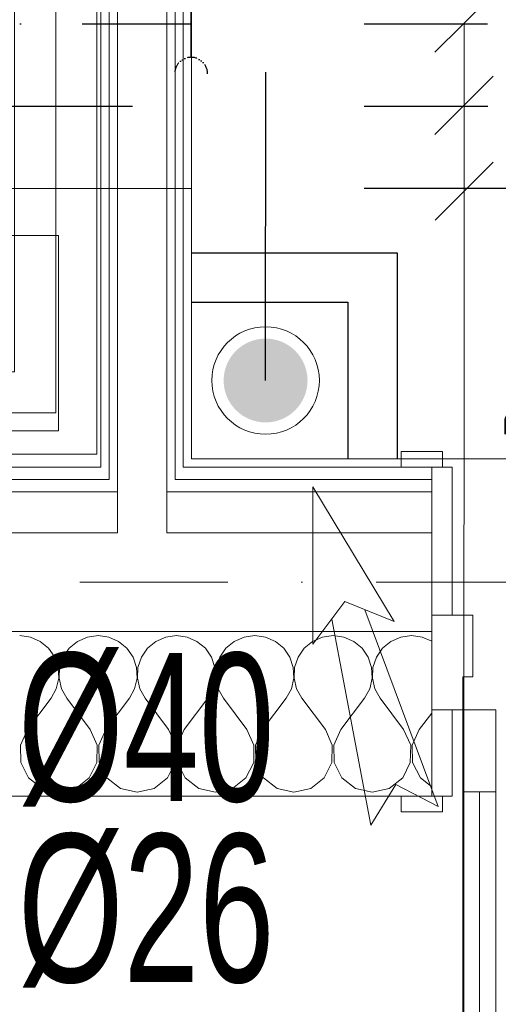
# Model space of a CAD drawing. Header units: centimetres. Extents: x -9388 to 91680, y -1419244 to 50347.
# Tile 106 of 183: x 45915 to 46497, y -711054 to -709856. Entities that reach past the tile are written whole.
import ezdxf
from ezdxf.enums import TextEntityAlignment as Align

# ---------------------------------------------------------------- set-up
doc = ezdxf.new("R2010")
doc.units = ezdxf.units.CM
for name, pattern in [('ACAD_ISO14W100', [24, 12, -3, 0, -3, 0, -3, 0, -3]), ('CENTER', [2, 1.25, -0.25, 0.25, -0.25]), ('ISO14W100', [25.5, 12, -3, 0.5, -3, 0.5, -3, 0.5, -3]), ('KOPISTO BUDYNEK C 09.10.12-PW_WODA$0$DASHDOT', [1, 0.5, -0.25, 0, -0.25]), ('KOPISTO BUDYNEK C 09.10.12-PW_WODA$0$DIVIDE', [1.25, 0.5, -0.25, 0, -0.25, 0, -0.25]), ('Kropki i Kreski', [360, 180, -90, 0, -90]), ('PHANTOM', [2.5, 1.25, -0.25, 0.25, -0.25, 0.25, -0.25])]:
    doc.linetypes.add(name, pattern=pattern)
for name, color, linetype in [('! Strefy Powierzchnie', 7, 'Continuous'), ('Drzwi ArchiCAD', 7, 'Continuous'), ('Osie', 7, 'Continuous')]:
    doc.layers.add(name, color=color, linetype=linetype)
for name, color, linetype, lineweight in [('Drzwi ArchiCAD_Nr_pióra__1', 7, 'Continuous', 13), ('Drzwi ArchiCAD_Nr_pióra__23', 7, 'Continuous', 15), ('Drzwi ArchiCAD_Nr_pióra__3', 7, 'Continuous', 13), ('Drzwi ArchiCAD_Nr_pióra__41', 7, 'Continuous', 15), ('Metryczki pomieszczeń ArchiCADa_Nr_pióra__6', 7, 'Continuous', 13), ('Osie_Nr_pióra__1', 7, 'Continuous', 13), ('Osie_Nr_pióra__4', 7, 'Continuous', 13), ('Q_ks_opis_pion', 3, 'Continuous', 13), ('Q_opisy_średnice_woda', 3, 'Continuous', 9), ('Q_podkład', 8, 'Continuous', 9), ('Q_strzałki', 3, 'Continuous', 13), ('Q_w_armatura', 71, 'Continuous', 13), ('Ściany wewnętrzne_Nr_pióra__1', 7, 'Continuous', 13), ('Ściany wewnętrzne_Nr_pióra__41', 7, 'Continuous', 15), ('Ściany zewnętrzne_Nr_pióra__1', 7, 'Continuous', 13), ('Ściany zewnętrzne_Nr_pióra__174', 7, 'Continuous', 5), ('Ściany zewnętrzne_Nr_pióra__41', 7, 'Continuous', 15)]:
    doc.layers.add(name, color=color, linetype=linetype, lineweight=lineweight)
for name, color, linetype, lineweight, true_color in [('Q_cw_podejścia', 7, 'ACAD_ISO14W100', 30, 0xfe00ff), ('Q_Działka cyrkulacyjna', 7, 'ISO14W100', 30, 0xffc000), ('Q_Działka wody ciepłej', 6, 'KOPISTO BUDYNEK C 09.10.12-PW_WODA$0$DIVIDE', 30, 0xff00ff), ('Q_Działka wody zimnej', 4, 'KOPISTO BUDYNEK C 09.10.12-PW_WODA$0$DASHDOT', 30, 0x00ffff), ('Q_kd', 7, 'PHANTOM', 30, 0x01ff01), ('Q_kd_pion', 7, 'CENTER', 35, 0x34cc00)]:
    doc.layers.add(name, color=color, linetype=linetype, lineweight=lineweight, true_color=true_color)
doc.styles.add('Arial Narrow_____', font='ARIALN.TTF', dxfattribs={"width": 0.8})
doc.styles.add('GENERATED_STYLE_1', font='calibri.ttf')
doc.styles.add('GENERATED_STYLE_2', font='arial.ttf')
doc.styles.add('GENERATED_STYLE_3', font='calibri.ttf')
doc.styles.add('Q_txt_1-100', font='ARIALN.TTF', dxfattribs={"width": 0.9})

# ---------------------------------------------------------------- blocks, each defined once
blk = doc.blocks.new('KOMORA MROŹNICZA_08_4', base_point=(43538.6, -711426.6))
at = {"layer": 'Metryczki pomieszczeń ArchiCADa_Nr_pióra__6', "linetype": 'Continuous'}
for p, q in [((43081, -711332.6), (43098.4, -711247.7)), ((43098.4, -711247.7), (44013.6, -711435.7)), ((43063.5, -711417.5), (43081, -711332.6)), ((43996.2, -711520.6), (43081, -711332.6)), ((43081, -711332.6), (43996.2, -711520.6)), ((43978.7, -711605.5), (43063.5, -711417.5)), ((44013.6, -711435.7), (43996.2, -711520.6)), ((43996.2, -711520.6), (43978.7, -711605.5))]:
    blk.add_line(p, q, dxfattribs=at)
at = {"layer": 'Metryczki pomieszczeń ArchiCADa_Nr_pióra__6'}
for tag, height, style, p in [('ROOM_NAME', 65, 'GENERATED_STYLE_1', (43147.4, -711257.4)), ('ROOM_AREA', 65, 'GENERATED_STYLE_2', (43129.9, -711350)), ('DUMMY_385', 65, 'GENERATED_STYLE_2', (43342.2, -711395.3)), ('DUMMY_386', 43.3, 'GENERATED_STYLE_2', (43427.1, -711408.6))]:
    blk.add_attdef(tag, text='', height=height, rotation=348.3916, dxfattribs=dict(at, style=style)).set_placement(p, align=Align.TOP_LEFT)
blk = doc.blocks.new('Standardowy znacznik siatki')
at = {"layer": 'Osie_Nr_pióra__4', "linetype": 'Kropki i Kreski'}
blk.add_line((1000, 0), (17990.8, 0), dxfattribs=at)
at = {"layer": 'Osie_Nr_pióra__1', "style": 'GENERATED_STYLE_3'}
for tag, p in [('AC_MarkerText_1_0', (-125, 4.9)), ('AC_MarkerText_1_1', (19115.8, 4.9))]:
    blk.add_attdef(tag, text='', height=100, rotation=360, dxfattribs=at).set_placement(p, align=Align.MIDDLE_CENTER)
blk = doc.blocks.new('Drzwi 19_2')
at = {"layer": 'Drzwi ArchiCAD_Nr_pióra__1', "color": 8, "linetype": 'Continuous'}
for p, q in [((528, -265), (528, -215)), ((528, -280), (528, -265)), ((528, -295), (528, -280)), ((528, -295), (565, -295))]:
    blk.add_line(p, q, dxfattribs=at)
at = {"layer": 'Drzwi ArchiCAD_Nr_pióra__23', "color": 8, "linetype": 'Continuous'}
for p, q in [((528, 0), (490, 0)), ((490, 0), (490, -40)), ((528, -115), (528, 0)), ((490, -40), (478, -40)), ((478, -40), (478, -115)), ((478, -115), (528, -115))]:
    blk.add_line(p, q, dxfattribs=at)
at = {"layer": 'Drzwi ArchiCAD_Nr_pióra__3', "color": 8, "linetype": 'Continuous'}
for p, q in [((450, 100), (450, 880)), ((470, 100), (470, 880)), ((470, 880), (470, 100)), ((470, 880), (470, 100)), ((490, 880), (490, 100)), ((565, 124), (515, 124)), ((515, 124), (515, 105)), ((565, 105), (565, 124)), ((470, 100), (450, 100)), ((450, 0), (450, 100)), ((450, 100), (490, 100)), ((490, 100), (470, 100)), ((490, 100), (490, 0)), ((528, 105), (503, 105)), ((503, 105), (503, 0)), ((515, 105), (565, 105)), ((528, 0), (528, 105)), ((490, 0), (450, 0)), ((503, 0), (528, 0)), ((528, -115), (503, -115)), ((503, -115), (503, -295)), ((528, -295), (528, -115)), ((503, -295), (528, -295)), ((565, -295), (515, -295)), ((515, -295), (515, -314)), ((565, -314), (565, -295)), ((515, -314), (565, -314))]:
    blk.add_line(p, q, dxfattribs=at)
blk.add_arc((490, 0), 980, 90, 180, dxfattribs=at)
at = {"layer": 'Drzwi ArchiCAD_Nr_pióra__41', "color": 8, "linetype": 'Continuous'}
for p, q in [((528, 0), (528, 105)), ((528, 105), (565, 105)), ((528, -95), (528, 0)), ((528, -115), (528, -95)), ((528, -215), (528, -115))]:
    blk.add_line(p, q, dxfattribs=at)
blk = doc.blocks.new('PAB.01_RZUT PRZYZIEMIA')
at = {"layer": '! Strefy Powierzchnie', "color": 8, "linetype": 'Continuous', "lineweight": 0, "flags": 128}
blk.add_lwpolyline([(46124, -708777.6), (46124, -710390.3), (48024, -710390.3), (48024, -708777.6)], close=True, dxfattribs=at)
at = {"layer": 'Ściany wewnętrzne_Nr_pióra__1', "color": 8, "linetype": 'Continuous'}
for p, q in [((46024, -708767.6), (46024, -710400.3)), ((46104, -710400.3), (46104, -708767.6))]:
    blk.add_line(p, q, dxfattribs=at)
at = {"layer": 'Ściany wewnętrzne_Nr_pióra__1', "color": 8, "linetype": 'Continuous', "flags": 128}
for points in [[(46014, -708767.6), (46014, -710400.3)], [(46114, -710400.3), (46114, -708767.6)]]:
    blk.add_lwpolyline(points, dxfattribs=at)
for points in [[(44859, -709098.8), (44859, -708834.3), (45959, -708834.3), (45959, -710334.3), (44859, -710334.3), (44859, -709798.8), (44809, -709798.8), (44809, -710384.3), (46009, -710384.3), (46009, -708784.3), (44809, -708784.3), (44809, -708884.3), (44809, -709098.8)], [(44859, -709098.8), (44909, -709098.8), (44909, -708884.3), (45909, -708884.3), (45909, -710284.3), (44909, -710284.3), (44909, -709798.8), (44859, -709798.8), (44859, -710334.3), (45959, -710334.3), (45959, -708834.3), (44859, -708834.3)]]:
    blk.add_lwpolyline(points, close=True, dxfattribs=at)
at = {"layer": 'Ściany wewnętrzne_Nr_pióra__41', "color": 8, "linetype": 'Continuous'}
for p, q in [((46034, -708767.6), (46034, -710400.3)), ((46094, -710400.3), (46094, -708767.6))]:
    blk.add_line(p, q, dxfattribs=at)
at = {"layer": 'Ściany zewnętrzne_Nr_pióra__1', "color": 8, "linetype": 'Continuous'}
for p, q in [((46024, -710400.3), (46024, -710415.3)), ((46104, -710415.3), (46104, -710400.3)), ((46416, -710400.3), (46379, -710400.3)), ((46416, -710400.3), (46416, -710415.3)), ((46416, -710400.3), (46416, -710415.3)), ((46416, -710415.3), (46416, -710430.3)), ((46416, -710415.3), (46416, -710430.3)), ((46416, -710430.3), (46416, -710480.3)), ((46416, -710430.3), (46416, -710480.3))]:
    blk.add_line(p, q, dxfattribs=at)
at = {"layer": 'Ściany zewnętrzne_Nr_pióra__1', "color": 8, "linetype": 'Continuous', "flags": 128}
for points in [[(46014, -710400.3), (43279, -710400.3)], [(46416, -710400.3), (46114, -710400.3)]]:
    blk.add_lwpolyline(points, dxfattribs=at)
at = {"layer": 'Ściany zewnętrzne_Nr_pióra__174', "color": 8, "linetype": 'Continuous'}
for p, q in [((45928.2, -710606.9), (45915.2, -710605)), ((46010.5, -710605), (45997.5, -710606.9)), ((46023.5, -710606.9), (46010.5, -710605)), ((46105.7, -710605), (46092.7, -710606.9)), ((46118.7, -710606.9), (46105.7, -710605)), ((46200.9, -710605), (46187.9, -710606.9)), ((46214, -710606.9), (46200.9, -710605)), ((46296.2, -710605), (46283.2, -710606.9)), ((46309.2, -710606.9), (46296.2, -710605)), ((46391.4, -710605), (46378.4, -710606.9)), ((46404.4, -710606.9), (46391.4, -710605)), ((45940.3, -710612.2), (45928.2, -710606.9)), ((45950.4, -710620.5), (45940.3, -710612.2)), ((45985.4, -710612.2), (45975.3, -710620.5)), ((45997.5, -710606.9), (45985.4, -710612.2)), ((46035.5, -710612.2), (46023.5, -710606.9)), ((46045.6, -710620.5), (46035.5, -710612.2)), ((46080.7, -710612.2), (46070.6, -710620.5)), ((46092.7, -710606.9), (46080.7, -710612.2)), ((46130.7, -710612.2), (46118.7, -710606.9)), ((46140.9, -710620.5), (46130.7, -710612.2)), ((46175.9, -710612.2), (46165.8, -710620.5)), ((46187.9, -710606.9), (46175.9, -710612.2)), ((46226, -710612.2), (46214, -710606.9)), ((46236.1, -710620.5), (46226, -710612.2)), ((46271.2, -710612.2), (46261, -710620.5)), ((46283.2, -710606.9), (46271.2, -710612.2)), ((46321.2, -710612.2), (46309.2, -710606.9)), ((46331.3, -710620.5), (46321.2, -710612.2)), ((46366.4, -710612.2), (46356.3, -710620.5)), ((46378.4, -710606.9), (46366.4, -710612.2)), ((46416, -710611.9), (46404.4, -710606.9)), ((45957.8, -710631.4), (45950.4, -710620.5)), ((45975.3, -710620.5), (45967.9, -710631.4)), ((46053.1, -710631.4), (46045.6, -710620.5)), ((46070.6, -710620.5), (46063.1, -710631.4)), ((46148.3, -710631.4), (46140.9, -710620.5)), ((46165.8, -710620.5), (46158.4, -710631.4)), ((46243.5, -710631.4), (46236.1, -710620.5)), ((46261, -710620.5), (46253.6, -710631.4)), ((46338.8, -710631.4), (46331.3, -710620.5)), ((46356.3, -710620.5), (46348.8, -710631.4)), ((45962, -710643.8), (45957.8, -710631.4)), ((45967.9, -710631.4), (45963.7, -710643.8)), ((46057.3, -710643.8), (46053.1, -710631.4)), ((46063.1, -710631.4), (46058.9, -710643.8)), ((46152.5, -710643.8), (46148.3, -710631.4)), ((46158.4, -710631.4), (46154.2, -710643.8)), ((46247.7, -710643.8), (46243.5, -710631.4)), ((46253.6, -710631.4), (46249.4, -710643.8)), ((46343, -710643.8), (46338.8, -710631.4)), ((46348.8, -710631.4), (46344.6, -710643.8)), ((45962.7, -710656.9), (45962, -710643.8)), ((45963.7, -710643.8), (45963, -710656.9)), ((46057.9, -710656.9), (46057.3, -710643.8)), ((46058.9, -710643.8), (46058.3, -710656.9)), ((46153.1, -710656.9), (46152.5, -710643.8)), ((46154.2, -710643.8), (46153.5, -710656.9)), ((46248.4, -710656.9), (46247.7, -710643.8)), ((46249.4, -710643.8), (46248.8, -710656.9)), ((46343.6, -710656.9), (46343, -710643.8)), ((46344.6, -710643.8), (46344, -710656.9)), ((45959.7, -710669.7), (45962.7, -710656.9)), ((45963, -710656.9), (45966, -710669.7)), ((46054.9, -710669.7), (46057.9, -710656.9)), ((46058.3, -710656.9), (46061.3, -710669.7)), ((46150.2, -710669.7), (46153.1, -710656.9)), ((46153.5, -710656.9), (46156.5, -710669.7)), ((46245.4, -710669.7), (46248.4, -710656.9)), ((46248.8, -710656.9), (46251.7, -710669.7)), ((46340.6, -710669.7), (46343.6, -710656.9)), ((46344, -710656.9), (46347, -710669.7)), ((45953.3, -710681.2), (45959.7, -710669.7)), ((45966, -710669.7), (45972.4, -710681.2)), ((46048.6, -710681.2), (46054.9, -710669.7)), ((46061.3, -710669.7), (46067.6, -710681.2)), ((46143.8, -710681.2), (46150.2, -710669.7)), ((46156.5, -710669.7), (46162.9, -710681.2)), ((46239, -710681.2), (46245.4, -710669.7)), ((46251.7, -710669.7), (46258.1, -710681.2)), ((46334.3, -710681.2), (46340.6, -710669.7)), ((46347, -710669.7), (46353.3, -710681.2)), ((45924.8, -710719.3), (45953.3, -710681.2)), ((46000.9, -710719.3), (45972.4, -710681.2)), ((46020, -710719.3), (46048.6, -710681.2)), ((46096.2, -710719.3), (46067.6, -710681.2)), ((46115.2, -710719.3), (46143.8, -710681.2)), ((46191.4, -710719.3), (46162.9, -710681.2)), ((46210.5, -710719.3), (46239, -710681.2)), ((46286.7, -710719.3), (46258.1, -710681.2)), ((46305.7, -710719.3), (46334.3, -710681.2)), ((46381.9, -710719.3), (46353.3, -710681.2)), ((46400.9, -710719.3), (46416, -710699.3)), ((45924.8, -710719.3), (45916.2, -710738.4)), ((46009.5, -710738.4), (46000.9, -710719.3)), ((46020, -710719.3), (46011.4, -710738.4)), ((46104.8, -710738.4), (46096.2, -710719.3)), ((46115.2, -710719.3), (46106.7, -710738.4)), ((46200, -710738.4), (46191.4, -710719.3)), ((46210.5, -710719.3), (46201.9, -710738.4)), ((46295.2, -710738.4), (46286.7, -710719.3)), ((46305.7, -710719.3), (46297.1, -710738.4)), ((46390.5, -710738.4), (46381.9, -710719.3)), ((46400.9, -710719.3), (46392.4, -710738.4)), ((45916.2, -710738.4), (45916.6, -710759.3)), ((46009.1, -710759.3), (46009.5, -710738.4)), ((46011.4, -710738.4), (46011.9, -710759.3)), ((46104.3, -710759.3), (46104.8, -710738.4)), ((46106.7, -710738.4), (46107.1, -710759.3)), ((46199.6, -710759.3), (46200, -710738.4)), ((46201.9, -710738.4), (46202.3, -710759.3)), ((46294.8, -710759.3), (46295.2, -710738.4)), ((46297.1, -710738.4), (46297.6, -710759.3)), ((46390, -710759.3), (46390.5, -710738.4)), ((46392.4, -710738.4), (46392.8, -710759.3)), ((45916.6, -710759.3), (45926, -710778)), ((45999.7, -710778), (46009.1, -710759.3)), ((46011.9, -710759.3), (46021.2, -710778)), ((46095, -710778), (46104.3, -710759.3)), ((46107.1, -710759.3), (46116.5, -710778)), ((46190.2, -710778), (46199.6, -710759.3)), ((46202.3, -710759.3), (46211.7, -710778)), ((46285.4, -710778), (46294.8, -710759.3)), ((46297.6, -710759.3), (46306.9, -710778)), ((46380.7, -710778), (46390, -710759.3)), ((46392.8, -710759.3), (46402.2, -710778)), ((45926, -710778), (45942.4, -710790.9)), ((45983.3, -710790.9), (45999.7, -710778)), ((46021.2, -710778), (46037.7, -710790.9)), ((46078.5, -710790.9), (46095, -710778)), ((46116.5, -710778), (46132.9, -710790.9)), ((46173.7, -710790.9), (46190.2, -710778)), ((46211.7, -710778), (46228.2, -710790.9)), ((46269, -710790.9), (46285.4, -710778)), ((46306.9, -710778), (46323.4, -710790.9)), ((46364.2, -710790.9), (46380.7, -710778)), ((46402.2, -710778), (46416, -710788.9)), ((45942.4, -710790.9), (45962.9, -710795.5)), ((45962.9, -710795.5), (45983.3, -710790.9)), ((46037.7, -710790.9), (46058.1, -710795.5)), ((46058.1, -710795.5), (46078.5, -710790.9)), ((46132.9, -710790.9), (46153.3, -710795.5)), ((46153.3, -710795.5), (46173.7, -710790.9)), ((46228.2, -710790.9), (46248.6, -710795.5)), ((46248.6, -710795.5), (46269, -710790.9)), ((46323.4, -710790.9), (46343.8, -710795.5)), ((46343.8, -710795.5), (46364.2, -710790.9))]:
    blk.add_line(p, q, dxfattribs=at)
at = {"layer": 'Ściany zewnętrzne_Nr_pióra__41', "color": 8, "linetype": 'Continuous'}
for p, q in [((46034, -710400.3), (46034, -710415.3)), ((46094, -710415.3), (46094, -710400.3)), ((46024, -710415.3), (43279, -710415.3)), ((46034, -710415.3), (46034, -710430.3)), ((46094, -710430.3), (46094, -710415.3)), ((46416, -710415.3), (46104, -710415.3)), ((46034, -710430.3), (43279, -710430.3)), ((46034, -710430.3), (46034, -710480.3)), ((46094, -710480.3), (46094, -710430.3)), ((46416, -710430.3), (46094, -710430.3)), ((46034, -710480.3), (43279, -710480.3)), ((46416, -710480.3), (46094, -710480.3)), ((46416, -710480.3), (46416, -710580.3)), ((46416, -710480.3), (46416, -710580.3)), ((46416, -710580.3), (46416, -710600.3)), ((45144.1, -710600.3), (46034, -710600.3)), ((46034, -710600.3), (46094, -710600.3)), ((46094, -710600.3), (46416, -710600.3)), ((46416, -710600.3), (46416, -710695.3)), ((46416, -710695.3), (46416, -710800.3)), ((46416, -710800.3), (46379, -710800.3))]:
    blk.add_line(p, q, dxfattribs=at)
at = {"layer": 'Ściany zewnętrzne_Nr_pióra__41', "color": 8, "linetype": 'Continuous', "flags": 128}
blk.add_lwpolyline([(43279, -710800.3), (46416, -710800.3)], dxfattribs=at)
at = {"layer": '! Strefy Powierzchnie', "color": 8, "linetype": 'Continuous'}
ref = blk.add_blockref('KOMORA MROŹNICZA_08_4', (45336.7, -709607.4), dxfattribs=dict(at, rotation=11.60840108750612))
ref.add_attrib('ROOM_NAME', '08 KOMORA MROŹNICZA', dxfattribs={"layer": 'Metryczki pomieszczeń ArchiCADa_Nr_pióra__6', "color": 7, "height": 65, "rotation": 360, "style": 'GENERATED_STYLE_1'}).set_placement((44919.5, -709520.3), align=Align.TOP_LEFT)
ref.add_attrib('ROOM_AREA', 'P:1,4', dxfattribs={"layer": 'Metryczki pomieszczeń ArchiCADa_Nr_pióra__6', "color": 7, "height": 65, "rotation": 360, "style": 'GENERATED_STYLE_2'}).set_placement((44921, -709614.5), align=Align.TOP_LEFT)
ref.add_attrib('DUMMY_385', ' m', dxfattribs={"layer": 'Metryczki pomieszczeń ArchiCADa_Nr_pióra__6', "color": 7, "height": 65, "rotation": 360, "style": 'GENERATED_STYLE_2'}).set_placement((45138, -709616.2), align=Align.TOP_LEFT)
ref.add_attrib('DUMMY_386', '2', dxfattribs={"layer": 'Metryczki pomieszczeń ArchiCADa_Nr_pióra__6', "color": 7, "height": 43.3, "rotation": 360, "style": 'GENERATED_STYLE_2'}).set_placement((45223.9, -709612.1), align=Align.TOP_LEFT)
at = {"layer": 'Drzwi ArchiCAD', "color": 8, "linetype": 'Continuous', "zscale": 1000, "rotation": 179.999997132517}
blk.add_blockref('Drzwi 19_2', (46944, -710695.3), dxfattribs=at)
at = {"layer": 'Osie', "color": 8, "linetype": 'Continuous', "zscale": 1000, "rotation": 359.999997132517}
blk.add_blockref('Standardowy znacznik siatki', (30584.3, -710540.3), dxfattribs=at)
blk = doc.blocks.new('A$C03172C92')
at = {"layer": 'Q_kd_pion', "linetype": 'Continuous', "lineweight": 13}
blk.add_hatch(color=256, dxfattribs=at).paths.add_polyline_path([(-62.4, 0, -1), (62.4, 0, -1)], flags=0)
blk.add_circle((0, 0), 80, dxfattribs=at)
blk = doc.blocks.new('*U457')
at = {"layer": 'Q_strzałki'}
for p, q in [((0.001006, 0.002669), (0.003962, 0.004863)), ((0.002566, 0.001456), (0.003962, 0.004863)), ((-0.001585, -0.000942), (0.001744, 0.002665)), ((0.001006, 0.002669), (0.002252, 0.002663)), ((0.002566, 0.001456), (0.002252, 0.002663)), ((-0.000293, -0.001945), (0.00238, 0.002171)), ((-0.001585, -0.000942), (-0.000473, -0.000843)), ((-0.000293, -0.001945), (-0.000473, -0.000843))]:
    blk.add_line(p, q, dxfattribs=at)

msp = doc.modelspace()

# ---------------------------------------------------------------- block references
at = {"layer": 'Q_podkład'}
msp.add_blockref('PAB.01_RZUT PRZYZIEMIA', (0, 0), dxfattribs=at)

# ---------------------------------------------------------------- next in the draw order: linework, layer by layer
for points in [[(46124, -710139.6), (46374, -710139.6), (46374, -710390.3)], [(46124, -710199.6), (46314, -710199.6), (46314, -710390.3)]]:
    msp.add_lwpolyline(points)
at = {"layer": 'Q_cw_podejścia'}
msp.add_arc((46123.6, -709921.9), 20, 0, 180, dxfattribs=at)
at = {"layer": 'Q_Działka cyrkulacyjna', "ltscale": 30}
for p, q in [((46124.1, -710061.6), (39210, -710064.4)), ((46545.9, -710061.4), (46334, -710061.5))]:
    msp.add_line(p, q, dxfattribs=at)
at = {"layer": 'Q_Działka wody ciepłej', "ltscale": 300}
for p, q in [((46123.6, -709901.9), (46123.8, -709625)), ((39148.6, -709961.2), (46124, -709961.2)), ((46334, -709961.2), (46832.8, -709961.2))]:
    msp.add_line(p, q, dxfattribs=at)
at = {"layer": 'Q_Działka wody zimnej', "ltscale": 300}
for p, q in [((39089, -709861.2), (46124, -709861.2)), ((46333.9, -709861.2), (46932.8, -709861.2))]:
    msp.add_line(p, q, dxfattribs=at)
at = {"layer": 'Q_kd', "ltscale": 300}
msp.add_line((46214.1, -710294.9), (46214.7, -709618.4, 0), dxfattribs=at)
at = {"layer": 'Q_ks_opis_pion', "ltscale": 10}
msp.add_3dface([(45440, -710118.6), (45962.5, -710118.6), (45962.5, -710356.1), (45440, -710356.1)], dxfattribs=at)
at = {"layer": 'Q_opisy_średnice_woda'}
for p, q in [((46490.6, -709824.9), (46419.9, -709895.6)), ((46455.3, -709860.3), (46455.2, -711298)), ((46490.6, -709924.9), (46419.9, -709995.6)), ((46490.8, -710029.4), (46420.1, -710100.1))]:
    msp.add_line(p, q, dxfattribs=at)

# ---------------------------------------------------------------- next in the draw order: block references
at = {"layer": 'Q_kd_pion', "lineweight": 13, "xscale": 0.8170000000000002, "yscale": -0.8170000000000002, "zscale": 0.8170000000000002, "rotation": 179.9999999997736}
msp.add_blockref('A$C03172C92', (46214.1, -710294.9), dxfattribs=at)
at = {"layer": 'Q_strzałki', "ltscale": 0.1, "extrusion": (0.000297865, 0.00012814, 1), "xscale": -51988.60958037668, "yscale": 51988.60958037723, "zscale": 50000.00000000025, "rotation": 337.7295327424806}
msp.add_blockref('*U457', (46366.2, -710736.3, -77.2), dxfattribs=at)

# ---------------------------------------------------------------- next in the draw order: texts
at = {"layer": 'Q_opisy_średnice_woda', "style": 'Arial Narrow_____', "width": 0.8}
for s, p in [('wz Ø40', (45945.3, -710716.4)), ('wc Ø26', (45945.3, -710936.4))]:
    msp.add_text(s, height=180, dxfattribs=at).set_placement(p, align=Align.MIDDLE_CENTER)
at = {"layer": 'Q_w_armatura', "style": 'Q_txt_1-100'}
for s, width, p in [('ZTC DN15', 0.75, (46868.6, -710270.2)), ('N=55,00', 0.8, (46823.7, -710485.2))]:
    msp.add_text(s, height=180, dxfattribs=dict(at, width=width)).set_placement(p, align=Align.MIDDLE_CENTER)

doc.saveas('drawing.dxf')
